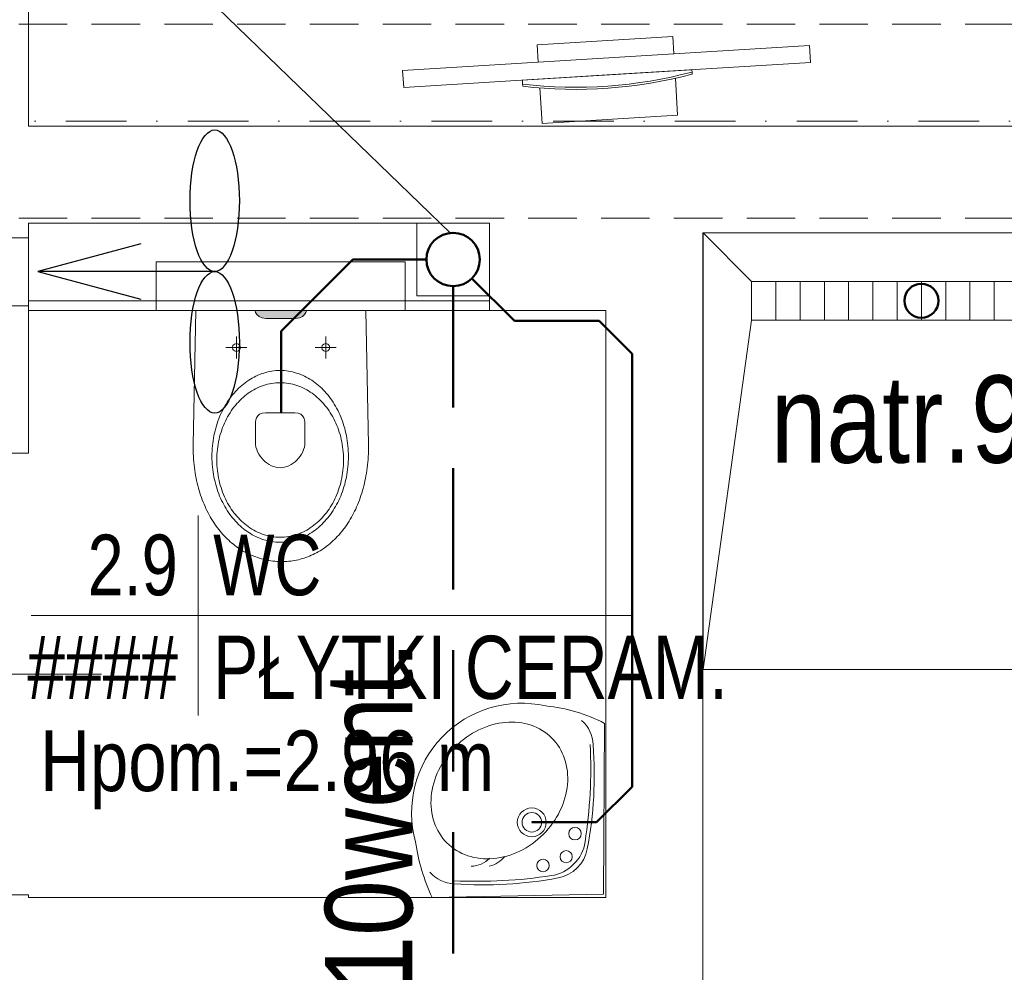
# Model space of a CAD drawing. Header units: millimetres. Extents: x -96593 to 66336, y -23969 to 7139.
# Tile 197 of 256: x -75103 to -74900, y -10412 to -10215. Entities that reach past the tile are written whole.
import ezdxf
from ezdxf.enums import TextEntityAlignment as Align

# ---------------------------------------------------------------- set-up
doc = ezdxf.new("R2010")
doc.units = ezdxf.units.MM
for name, pattern in [('DASHDOT', [1, 0.5, -0.25, 0, -0.25]), ('DASHED', [0.75, 0.5, -0.25]), ('DASHEDX2', [1.5, 1, -0.5])]:
    doc.linetypes.add(name, pattern=pattern)
for name, color, linetype, lineweight in [('BA_drz', 7, 'Continuous', 18), ('BA_KS_ist.', 34, 'Continuous', 50), ('BA_met', 7, 'Continuous', 18), ('BA_txs', 2, 'Continuous', 18), ('MM_KS_OPISY', 7, 'Continuous', 9), ('mm_went_opis', 7, 'Continuous', 15), ('PG_OSIE', 1, 'DASHDOT', 18), ('PG_PODCIĄGI', 1, 'DASHED', 18), ('PG_PRZERYWANE_ŚREDNIE', 1, 'DASHEDX2', 18), ('PG_WIDOKOWE_CIENKIE', 1, 'Continuous', 18), ('PG_WYPOSAŻENIE', 1, 'Continuous', 18), ('PG_ŚCIANY_DZIAŁOWE', 3, 'Continuous', 18)]:
    doc.layers.add(name, color=color, linetype=linetype, lineweight=lineweight)
doc.styles.add('BIKTS', font='bikromsw.shx', dxfattribs={"width": 0.85})
doc.styles.add('ROMANS', font='bikromsw.shx', dxfattribs={"width": 0.8})
doc.styles.get("Standard").update_dxf_attribs({"font": 'arial.ttf'})

# ---------------------------------------------------------------- blocks, each defined once
blk = doc.blocks.new('dr1h901')
at = {"color": 0}
blk.add_line((-0.5, 0), (-0.5, 1), dxfattribs=at)
blk.add_line((0, 0.3622), (0, -0.2655))
blk.add_arc((-0.5, 0), 1, 0, 90, dxfattribs=at)
blk = doc.blocks.new('bikmet')
blk.add_line((0, 1.65), (0, -1.65))
at = {"style": 'ROMANS', "width": 0.8}
blk.add_attdef('NRPOM', text='', height=1, dxfattribs=at).set_placement((-0.333, 0.333), align=Align.RIGHT)
blk.add_attdef('NWAPOM', (0.25, 0.333), '', height=1, dxfattribs=at)
blk.add_attdef('PODLOGA', text='', height=1.042, dxfattribs=at).set_placement((0.25, -0.333), align=Align.TOP_LEFT)
blk = doc.blocks.new('Brodzik')
at = {"layer": 'PG_WYPOSAŻENIE'}
for p, q in [((333.92, -1785.25), (343.92, -1857.25)), ((413.92, -1857.25), (423.92, -1785.25)), ((413.92, -1857.25), (343.92, -1857.25)), ((343.92, -1857.25), (343.92, -1865.25)), ((348.92, -1857.25), (348.92, -1865.25)), ((353.92, -1857.25), (353.92, -1865.25)), ((358.92, -1857.25), (358.92, -1865.25)), ((363.92, -1857.25), (363.92, -1865.25)), ((368.92, -1857.25), (368.92, -1865.25)), ((373.92, -1857.25), (373.92, -1865.25)), ((378.92, -1857.25), (378.92, -1865.25)), ((383.92, -1857.25), (383.92, -1865.25)), ((388.92, -1857.25), (388.92, -1865.25)), ((393.92, -1857.25), (393.92, -1865.25)), ((398.92, -1857.25), (398.92, -1865.25)), ((403.92, -1857.25), (403.92, -1865.25)), ((408.92, -1857.25), (408.92, -1865.25)), ((413.92, -1865.25), (413.92, -1857.25)), ((343.92, -1865.25), (333.92, -1875.25)), ((343.92, -1865.25), (413.92, -1865.25)), ((413.92, -1865.25), (423.92, -1875.25))]:
    blk.add_line(p, q, dxfattribs=at)
blk.add_lwpolyline([(333.92, -1785.25), (423.92, -1785.25), (423.92, -1875.25), (333.92, -1875.25)], close=True, dxfattribs=at)
blk = doc.blocks.new('A$Cd28b784c')
at = {"lineweight": 18, "transparency": 33554559}
h = blk.add_hatch(color=256, dxfattribs=at)
h.dxf.hatch_style = 1
h.paths.add_polyline_path([(18.54, 22.22), (18.43, 23), (18.14, 23.62), (17.75, 24.08), (17.31, 24.36), (16.9, 24.47), (16.9, 13.87), (17.31, 13.97), (17.75, 14.26), (18.14, 14.72), (18.43, 15.34), (18.54, 16.11)])
at = {"lineweight": 18}
for p, q in [((16.9, 44.83), (6.9, 44.83)), ((6.9, -6.49), (6.9, 44.83)), ((16.9, -6.49), (16.9, 44.83)), ((16.9, -6.49), (6.9, -6.49))]:
    blk.add_line(p, q, dxfattribs=at)
at = {"lineweight": 13}
for p, q in [((44.61, 37.25), (16.9, 36.7)), ((45.21, 37.25), (44.61, 37.25)), ((45.82, 37.23), (45.21, 37.25)), ((46.41, 37.21), (45.82, 37.23)), ((47, 37.18), (46.41, 37.21)), ((47.58, 37.15), (47, 37.18)), ((48.16, 37.1), (47.58, 37.15)), ((48.73, 37.04), (48.16, 37.1)), ((49.3, 36.97), (48.73, 37.04)), ((49.85, 36.9), (49.3, 36.97)), ((50.4, 36.82), (49.85, 36.9)), ((50.95, 36.72), (50.4, 36.82)), ((51.49, 36.62), (50.95, 36.72)), ((52.02, 36.51), (51.49, 36.62)), ((52.54, 36.4), (52.02, 36.51)), ((53.06, 36.27), (52.54, 36.4)), ((53.57, 36.14), (53.06, 36.27)), ((54.07, 36), (53.57, 36.14)), ((54.57, 35.85), (54.07, 36)), ((55.05, 35.69), (54.57, 35.85)), ((55.53, 35.53), (55.05, 35.69)), ((56.01, 35.36), (55.53, 35.53)), ((56.47, 35.18), (56.01, 35.36)), ((56.93, 34.99), (56.47, 35.18)), ((57.38, 34.8), (56.93, 34.99)), ((57.83, 34.6), (57.38, 34.8)), ((58.26, 34.39), (57.83, 34.6)), ((41.68, 32.46), (42.18, 32.58)), ((42.18, 32.58), (42.69, 32.69)), ((42.69, 32.69), (43.21, 32.78)), ((43.21, 32.78), (43.73, 32.87)), ((43.73, 32.87), (44.26, 32.94)), ((44.26, 32.94), (44.79, 33)), ((44.79, 33), (45.32, 33.04)), ((45.32, 33.04), (45.87, 33.08)), ((45.87, 33.08), (46.41, 33.1)), ((46.41, 33.1), (46.96, 33.1)), ((46.96, 33.1), (47.51, 33.1)), ((47.51, 33.1), (48.06, 33.08)), ((48.06, 33.08), (48.6, 33.04)), ((48.6, 33.04), (49.13, 33)), ((49.13, 33), (49.67, 32.94)), ((49.67, 32.94), (50.19, 32.87)), ((50.19, 32.87), (50.71, 32.78)), ((50.71, 32.78), (51.23, 32.69)), ((51.23, 32.69), (51.74, 32.58)), ((51.74, 32.58), (52.24, 32.46)), ((58.69, 34.17), (58.26, 34.39)), ((59.11, 33.95), (58.69, 34.17)), ((59.52, 33.72), (59.11, 33.95)), ((59.92, 33.49), (59.52, 33.72)), ((60.32, 33.25), (59.92, 33.49)), ((60.71, 33), (60.32, 33.25)), ((61.09, 32.75), (60.71, 33)), ((61.46, 32.49), (61.09, 32.75)), ((61.82, 32.22), (61.46, 32.49)), ((24.51, 30.6), (24.51, 26.24)), ((36.6, 30.43), (37.03, 30.67)), ((37.03, 30.67), (37.46, 30.89)), ((37.46, 30.89), (37.89, 31.11)), ((37.89, 31.11), (38.34, 31.31)), ((38.34, 31.31), (38.79, 31.51)), ((38.79, 31.51), (39.26, 31.7)), ((39.26, 31.7), (39.73, 31.87)), ((39.68, 30.31), (40.12, 30.52)), ((39.73, 31.87), (40.2, 32.03)), ((40.12, 30.52), (40.58, 30.71)), ((40.2, 32.03), (40.69, 32.19)), ((40.58, 30.71), (41.04, 30.9)), ((40.69, 32.19), (41.18, 32.33)), ((41.04, 30.9), (41.51, 31.07)), ((41.18, 32.33), (41.68, 32.46)), ((41.51, 31.07), (41.99, 31.23)), ((41.99, 31.23), (42.48, 31.37)), ((42.48, 31.37), (42.97, 31.51)), ((42.97, 31.51), (43.48, 31.63)), ((43.48, 31.63), (43.98, 31.74)), ((43.98, 31.74), (44.5, 31.83)), ((44.5, 31.83), (45.02, 31.91)), ((45.02, 31.91), (45.54, 31.98)), ((45.54, 31.98), (46.07, 32.03)), ((46.07, 32.03), (46.61, 32.07)), ((46.61, 32.07), (47.15, 32.09)), ((47.15, 32.09), (47.7, 32.1)), ((47.7, 32.1), (47.7, 32.09)), ((47.7, 32.1), (48.24, 32.09)), ((48.24, 32.09), (48.79, 32.07)), ((48.79, 32.07), (49.32, 32.03)), ((49.32, 32.03), (49.85, 31.98)), ((49.85, 31.98), (50.38, 31.91)), ((50.38, 31.91), (50.9, 31.83)), ((50.9, 31.83), (51.41, 31.74)), ((51.41, 31.74), (51.92, 31.63)), ((51.92, 31.63), (52.42, 31.51)), ((52.24, 32.46), (52.74, 32.33)), ((52.42, 31.51), (52.92, 31.37)), ((52.74, 32.33), (53.23, 32.19)), ((52.92, 31.37), (53.4, 31.23)), ((53.23, 32.19), (53.72, 32.03)), ((53.4, 31.23), (53.88, 31.07)), ((53.72, 32.03), (54.19, 31.87)), ((53.88, 31.07), (54.36, 30.9)), ((54.19, 31.87), (54.66, 31.7)), ((54.36, 30.9), (54.82, 30.71)), ((54.66, 31.7), (55.13, 31.51)), ((54.82, 30.71), (55.27, 30.52)), ((55.13, 31.51), (55.58, 31.31)), ((55.27, 30.52), (55.72, 30.31)), ((55.58, 31.31), (56.03, 31.11)), ((56.03, 31.11), (56.47, 30.89)), ((56.47, 30.89), (56.9, 30.67)), ((56.9, 30.67), (57.32, 30.43)), ((62.17, 31.95), (61.82, 32.22)), ((62.52, 31.68), (62.17, 31.95)), ((62.85, 31.39), (62.52, 31.68)), ((63.18, 31.11), (62.85, 31.39)), ((63.5, 30.81), (63.18, 31.11)), ((63.81, 30.51), (63.5, 30.81)), ((64.11, 30.21), (63.81, 30.51)), ((26.77, 28.42), (22.26, 28.42)), ((23.81, 28.83), (23.69, 28.42)), ((23.69, 28.42), (23.81, 28.01)), ((24.1, 29.13), (23.81, 28.83)), ((24.51, 29.24), (24.1, 29.13)), ((24.93, 29.13), (24.51, 29.24)), ((25.22, 28.83), (24.93, 29.13)), ((25.33, 28.42), (25.22, 28.83)), ((25.22, 28.01), (25.33, 28.42)), ((33.58, 28.23), (33.93, 28.53)), ((33.93, 28.53), (34.28, 28.83)), ((34.28, 28.83), (34.64, 29.12)), ((34.64, 29.12), (35.01, 29.4)), ((35.01, 29.4), (35.4, 29.67)), ((35.4, 29.67), (35.79, 29.93)), ((35.79, 29.93), (36.19, 30.19)), ((36.19, 30.19), (36.6, 30.43)), ((36.45, 28.27), (36.82, 28.56)), ((36.82, 28.56), (37.2, 28.84)), ((37.2, 28.84), (37.58, 29.11)), ((37.58, 29.11), (37.98, 29.37)), ((37.98, 29.37), (38.39, 29.62)), ((38.39, 29.62), (38.81, 29.86)), ((38.81, 29.86), (39.24, 30.09)), ((39.24, 30.09), (39.68, 30.31)), ((55.72, 30.31), (56.16, 30.09)), ((56.16, 30.09), (56.59, 29.86)), ((56.59, 29.86), (57, 29.62)), ((57, 29.62), (57.41, 29.37)), ((57.32, 30.43), (57.73, 30.19)), ((57.41, 29.37), (57.81, 29.11)), ((57.73, 30.19), (58.13, 29.93)), ((57.81, 29.11), (58.2, 28.84)), ((58.13, 29.93), (58.52, 29.67)), ((58.2, 28.84), (58.58, 28.56)), ((58.52, 29.67), (58.91, 29.4)), ((58.58, 28.56), (58.94, 28.27)), ((58.91, 29.4), (59.28, 29.12)), ((59.28, 29.12), (59.64, 28.83)), ((59.64, 28.83), (59.99, 28.53)), ((59.99, 28.53), (60.34, 28.23)), ((64.4, 29.9), (64.11, 30.21)), ((64.69, 29.58), (64.4, 29.9)), ((64.96, 29.26), (64.69, 29.58)), ((65.23, 28.94), (64.96, 29.26)), ((65.48, 28.61), (65.23, 28.94)), ((65.73, 28.28), (65.48, 28.61)), ((23.81, 28.01), (24.1, 27.71)), ((24.1, 27.71), (24.51, 27.6)), ((24.51, 27.6), (24.93, 27.71)), ((24.93, 27.71), (25.22, 28.01)), ((31.78, 26.25), (32.05, 26.59)), ((32.05, 26.59), (32.33, 26.93)), ((32.33, 26.93), (32.63, 27.27)), ((32.63, 27.27), (32.93, 27.6)), ((32.93, 27.6), (33.25, 27.92)), ((33.25, 27.92), (33.58, 28.23)), ((34.51, 26.33), (34.8, 26.67)), ((34.8, 26.67), (35.11, 27.01)), ((35.11, 27.01), (35.42, 27.34)), ((35.42, 27.34), (35.76, 27.66)), ((35.76, 27.66), (36.1, 27.96)), ((36.1, 27.96), (36.45, 28.27)), ((58.94, 28.27), (59.3, 27.96)), ((59.3, 27.96), (59.64, 27.66)), ((59.64, 27.66), (59.97, 27.34)), ((59.97, 27.34), (60.29, 27.01)), ((60.29, 27.01), (60.6, 26.67)), ((60.34, 28.23), (60.67, 27.92)), ((60.6, 26.67), (60.89, 26.33)), ((60.67, 27.92), (60.99, 27.6)), ((60.99, 27.6), (61.29, 27.27)), ((61.29, 27.27), (61.59, 26.93)), ((61.59, 26.93), (61.87, 26.59)), ((61.87, 26.59), (62.15, 26.25)), ((65.96, 27.94), (65.73, 28.28)), ((66.19, 27.6), (65.96, 27.94)), ((66.41, 27.25), (66.19, 27.6)), ((66.62, 26.9), (66.41, 27.25)), ((66.82, 26.54), (66.62, 26.9)), ((67, 26.19), (66.82, 26.54)), ((17.31, 24.36), (16.9, 24.47)), ((17.75, 24.08), (17.31, 24.36)), ((30.42, 24.02), (30.61, 24.41)), ((30.61, 24.41), (30.82, 24.79)), ((30.82, 24.79), (31.04, 25.16)), ((31.04, 25.16), (31.27, 25.53)), ((31.27, 25.53), (31.52, 25.89)), ((31.52, 25.89), (31.78, 26.25)), ((33.04, 24.11), (33.25, 24.5)), ((33.25, 24.5), (33.47, 24.88)), ((33.47, 24.88), (33.71, 25.25)), ((33.71, 25.25), (33.96, 25.62)), ((33.96, 25.62), (34.23, 25.98)), ((34.23, 25.98), (34.51, 26.33)), ((60.89, 26.33), (61.17, 25.98)), ((61.17, 25.98), (61.44, 25.62)), ((61.44, 25.62), (61.69, 25.25)), ((61.69, 25.25), (61.93, 24.88)), ((61.93, 24.88), (62.15, 24.5)), ((62.15, 26.25), (62.4, 25.89)), ((62.15, 24.5), (62.36, 24.11)), ((62.4, 25.89), (62.65, 25.53)), ((62.65, 25.53), (62.88, 25.16)), ((62.88, 25.16), (63.1, 24.79)), ((63.1, 24.79), (63.31, 24.41)), ((63.31, 24.41), (63.5, 24.02)), ((67.18, 25.82), (67, 26.19)), ((67.35, 25.46), (67.18, 25.82)), ((67.51, 25.09), (67.35, 25.46)), ((67.66, 24.71), (67.51, 25.09)), ((67.8, 24.34), (67.66, 24.71)), ((18.14, 23.62), (17.75, 24.08)), ((18.43, 23), (18.14, 23.62)), ((18.54, 22.22), (18.43, 23)), ((29.67, 22.02), (29.79, 22.43)), ((29.79, 22.43), (29.92, 22.84)), ((29.92, 22.84), (30.07, 23.24)), ((30.07, 23.24), (30.24, 23.63)), ((30.24, 23.63), (30.42, 24.02)), ((32.22, 22.09), (32.35, 22.5)), ((32.35, 22.5), (32.5, 22.91)), ((32.5, 22.91), (32.66, 23.32)), ((32.66, 23.32), (32.84, 23.72)), ((32.84, 23.72), (33.04, 24.11)), ((37.97, 22.03), (38.05, 22.73)), ((38.05, 22.73), (38.28, 23.27)), ((38.28, 23.27), (38.61, 23.65)), ((38.61, 23.65), (39, 23.9)), ((39, 23.9), (39.42, 24.05)), ((39.42, 24.05), (39.83, 24.12)), ((39.83, 24.12), (40.19, 24.14)), ((40.19, 24.14), (44.04, 24.15)), ((44.04, 24.15), (44.56, 24.12)), ((44.56, 24.12), (45.07, 24.03)), ((45.07, 24.03), (45.57, 23.88)), ((45.57, 23.88), (46.05, 23.68)), ((46.05, 23.68), (46.51, 23.44)), ((46.51, 23.44), (46.94, 23.16)), ((46.94, 23.16), (47.35, 22.84)), ((47.35, 22.84), (47.73, 22.48)), ((47.73, 22.48), (48.08, 22.1)), ((62.36, 24.11), (62.55, 23.72)), ((62.55, 23.72), (62.73, 23.32)), ((62.73, 23.32), (62.9, 22.91)), ((62.9, 22.91), (63.04, 22.5)), ((63.04, 22.5), (63.18, 22.09)), ((63.5, 24.02), (63.68, 23.63)), ((63.68, 23.63), (63.85, 23.24)), ((63.85, 23.24), (64, 22.84)), ((64, 22.84), (64.13, 22.43)), ((64.13, 22.43), (64.25, 22.02)), ((67.93, 23.96), (67.8, 24.34)), ((68.04, 23.57), (67.93, 23.96)), ((68.15, 23.19), (68.04, 23.57)), ((68.25, 22.8), (68.15, 23.19)), ((68.33, 22.4), (68.25, 22.8)), ((68.41, 22.01), (68.33, 22.4)), ((18.54, 16.11), (18.54, 22.22)), ((29.3, 19.91), (29.34, 20.34)), ((29.34, 20.34), (29.4, 20.77)), ((29.4, 20.77), (29.47, 21.19)), ((29.47, 21.19), (29.56, 21.61)), ((29.56, 21.61), (29.67, 22.02)), ((31.82, 19.93), (31.86, 20.37)), ((31.86, 20.37), (31.93, 20.81)), ((31.93, 20.81), (32.01, 21.24)), ((32.01, 21.24), (32.11, 21.66)), ((32.11, 21.66), (32.22, 22.09)), ((37.97, 19.27), (37.97, 22.03)), ((48.08, 22.1), (48.38, 21.7)), ((48.38, 21.7), (48.65, 21.28)), ((48.65, 21.28), (48.88, 20.84)), ((48.88, 20.84), (49.06, 20.4)), ((49.06, 20.4), (49.2, 19.94)), ((63.18, 22.09), (63.29, 21.66)), ((63.29, 21.66), (63.39, 21.24)), ((63.39, 21.24), (63.47, 20.81)), ((63.47, 20.81), (63.53, 20.37)), ((63.53, 20.37), (63.58, 19.93)), ((64.25, 22.02), (64.36, 21.61)), ((64.36, 21.61), (64.45, 21.19)), ((64.45, 21.19), (64.52, 20.77)), ((64.52, 20.77), (64.58, 20.34)), ((64.58, 20.34), (64.62, 19.91)), ((68.48, 21.61), (68.41, 22.01)), ((68.53, 21.21), (68.48, 21.61)), ((68.57, 20.81), (68.53, 21.21)), ((68.61, 20.4), (68.57, 20.81)), ((68.63, 19.99), (68.61, 20.4)), ((29.27, 19.48), (29.3, 19.91)), ((29.27, 19.04), (29.27, 19.48)), ((29.27, 18.6), (29.27, 19.04)), ((29.3, 18.17), (29.27, 18.6)), ((31.78, 19.04), (31.79, 19.49)), ((31.79, 18.59), (31.78, 19.04)), ((31.78, 19.04), (31.78, 19.03)), ((31.79, 19.49), (31.82, 19.93)), ((31.82, 18.15), (31.79, 18.59)), ((37.97, 16.04), (37.97, 19.27)), ((49.2, 19.94), (49.28, 19.49)), ((49.28, 18.59), (49.2, 18.14)), ((49.28, 19.49), (49.31, 19.04)), ((49.31, 19.04), (49.28, 18.59)), ((63.58, 19.93), (63.6, 19.49)), ((63.6, 18.59), (63.58, 18.15)), ((63.6, 19.49), (63.61, 19.04)), ((63.61, 19.04), (63.6, 18.59)), ((63.61, 19.04), (63.61, 19.03)), ((64.62, 19.91), (64.65, 19.48)), ((64.65, 18.6), (64.62, 18.17)), ((64.65, 19.48), (64.66, 19.04)), ((64.66, 19.04), (64.65, 18.6)), ((64.66, 19.04), (64.66, 19.03)), ((68.58, 17.94), (68.61, 18.35)), ((68.61, 18.35), (68.63, 18.76)), ((68.64, 19.58), (68.63, 19.99)), ((68.63, 18.76), (68.64, 19.17)), ((68.64, 19.17), (68.64, 19.58)), ((29.34, 17.74), (29.3, 18.17)), ((29.4, 17.31), (29.34, 17.74)), ((29.47, 16.89), (29.4, 17.31)), ((29.56, 16.47), (29.47, 16.89)), ((29.67, 16.06), (29.56, 16.47)), ((31.86, 17.71), (31.82, 18.15)), ((31.93, 17.27), (31.86, 17.71)), ((32.01, 16.84), (31.93, 17.27)), ((32.11, 16.41), (32.01, 16.84)), ((32.22, 15.99), (32.11, 16.41)), ((48.38, 16.38), (48.07, 15.97)), ((48.65, 16.8), (48.38, 16.38)), ((48.88, 17.24), (48.65, 16.8)), ((49.06, 17.69), (48.88, 17.24)), ((49.2, 18.14), (49.06, 17.69)), ((63.29, 16.41), (63.18, 15.99)), ((63.39, 16.84), (63.29, 16.41)), ((63.47, 17.27), (63.39, 16.84)), ((63.53, 17.71), (63.47, 17.27)), ((63.58, 18.15), (63.53, 17.71)), ((64.36, 16.47), (64.25, 16.06)), ((64.45, 16.89), (64.36, 16.47)), ((64.52, 17.31), (64.45, 16.89)), ((64.58, 17.74), (64.52, 17.31)), ((64.62, 18.17), (64.58, 17.74)), ((68.26, 15.94), (68.34, 16.34)), ((68.34, 16.34), (68.42, 16.73)), ((68.42, 16.73), (68.48, 17.14)), ((68.48, 17.14), (68.53, 17.54)), ((68.53, 17.54), (68.58, 17.94)), ((17.75, 14.26), (17.31, 13.97)), ((18.14, 14.72), (17.75, 14.26)), ((18.43, 15.34), (18.14, 14.72)), ((18.54, 16.11), (18.43, 15.34)), ((29.79, 15.65), (29.67, 16.06)), ((29.92, 15.24), (29.79, 15.65)), ((30.07, 14.84), (29.92, 15.24)), ((30.24, 14.44), (30.07, 14.84)), ((30.42, 14.05), (30.24, 14.44)), ((32.35, 15.57), (32.22, 15.99)), ((32.5, 15.16), (32.35, 15.57)), ((32.66, 14.76), (32.5, 15.16)), ((32.84, 14.36), (32.66, 14.76)), ((33.04, 13.96), (32.84, 14.36)), ((38.05, 15.34), (37.97, 16.04)), ((37.97, 16.04), (37.97, 16.04)), ((38.28, 14.8), (38.05, 15.34)), ((38.61, 14.42), (38.28, 14.8)), ((39, 14.17), (38.61, 14.42)), ((46.04, 14.39), (45.55, 14.2)), ((46.5, 14.64), (46.04, 14.39)), ((46.93, 14.92), (46.5, 14.64)), ((47.34, 15.24), (46.93, 14.92)), ((47.72, 15.59), (47.34, 15.24)), ((48.07, 15.97), (47.72, 15.59)), ((62.55, 14.36), (62.36, 13.96)), ((62.73, 14.76), (62.55, 14.36)), ((62.9, 15.16), (62.73, 14.76)), ((63.04, 15.57), (62.9, 15.16)), ((63.18, 15.99), (63.04, 15.57)), ((63.68, 14.44), (63.5, 14.05)), ((63.85, 14.84), (63.68, 14.44)), ((64, 15.24), (63.85, 14.84)), ((64.13, 15.65), (64, 15.24)), ((64.25, 16.06), (64.13, 15.65)), ((67.69, 14.01), (67.82, 14.39)), ((67.82, 14.39), (67.95, 14.77)), ((67.95, 14.77), (68.06, 15.16)), ((68.06, 15.16), (68.17, 15.55)), ((68.17, 15.55), (68.26, 15.94)), ((17.31, 13.97), (16.9, 13.87)), ((24.51, 12.19), (24.51, 7.83)), ((30.61, 13.67), (30.42, 14.05)), ((30.82, 13.29), (30.61, 13.67)), ((31.04, 12.92), (30.82, 13.29)), ((31.27, 12.55), (31.04, 12.92)), ((31.52, 12.19), (31.27, 12.55)), ((31.78, 11.83), (31.52, 12.19)), ((33.25, 13.58), (33.04, 13.96)), ((33.47, 13.2), (33.25, 13.58)), ((33.71, 12.82), (33.47, 13.2)), ((33.96, 12.46), (33.71, 12.82)), ((34.23, 12.1), (33.96, 12.46)), ((39.41, 14.02), (39, 14.17)), ((39.82, 13.95), (39.41, 14.02)), ((40.17, 13.93), (39.82, 13.95)), ((44.01, 13.93), (40.17, 13.93)), ((44.54, 13.96), (44.01, 13.93)), ((45.05, 14.05), (44.54, 13.96)), ((45.55, 14.2), (45.05, 14.05)), ((61.44, 12.46), (61.17, 12.1)), ((61.69, 12.82), (61.44, 12.46)), ((61.93, 13.2), (61.69, 12.82)), ((62.15, 13.58), (61.93, 13.2)), ((62.36, 13.96), (62.15, 13.58)), ((62.4, 12.19), (62.15, 11.83)), ((62.65, 12.55), (62.4, 12.19)), ((62.88, 12.92), (62.65, 12.55)), ((63.1, 13.29), (62.88, 12.92)), ((63.31, 13.67), (63.1, 13.29)), ((63.5, 14.05), (63.31, 13.67)), ((66.88, 12.16), (67.06, 12.52)), ((67.06, 12.52), (67.23, 12.89)), ((67.23, 12.89), (67.39, 13.26)), ((67.39, 13.26), (67.55, 13.63)), ((67.55, 13.63), (67.69, 14.01)), ((23.81, 10.42), (23.69, 10.01)), ((24.1, 10.72), (23.81, 10.42)), ((24.51, 10.83), (24.1, 10.72)), ((24.93, 10.72), (24.51, 10.83)), ((25.22, 10.42), (24.93, 10.72)), ((25.33, 10.01), (25.22, 10.42)), ((32.05, 11.48), (31.78, 11.83)), ((32.33, 11.14), (32.05, 11.48)), ((32.63, 10.81), (32.33, 11.14)), ((32.93, 10.48), (32.63, 10.81)), ((33.25, 10.16), (32.93, 10.48)), ((33.58, 9.85), (33.25, 10.16)), ((34.51, 11.75), (34.23, 12.1)), ((34.8, 11.4), (34.51, 11.75)), ((35.11, 11.07), (34.8, 11.4)), ((35.42, 10.74), (35.11, 11.07)), ((35.76, 10.42), (35.42, 10.74)), ((36.1, 10.11), (35.76, 10.42)), ((59.64, 10.42), (59.3, 10.11)), ((59.97, 10.74), (59.64, 10.42)), ((60.29, 11.07), (59.97, 10.74)), ((60.6, 11.4), (60.29, 11.07)), ((60.67, 10.16), (60.34, 9.85)), ((60.89, 11.75), (60.6, 11.4)), ((60.99, 10.48), (60.67, 10.16)), ((61.17, 12.1), (60.89, 11.75)), ((61.29, 10.81), (60.99, 10.48)), ((61.59, 11.14), (61.29, 10.81)), ((61.87, 11.48), (61.59, 11.14)), ((62.15, 11.83), (61.87, 11.48)), ((65.59, 10.07), (65.82, 10.4)), ((65.82, 10.4), (66.05, 10.75)), ((66.05, 10.75), (66.27, 11.09)), ((66.27, 11.09), (66.48, 11.44)), ((66.48, 11.44), (66.68, 11.8)), ((66.68, 11.8), (66.88, 12.16)), ((26.77, 10.01), (22.26, 10.01)), ((23.69, 10.01), (23.81, 9.6)), ((23.81, 9.6), (24.1, 9.3)), ((24.1, 9.3), (24.51, 9.19)), ((24.51, 9.19), (24.93, 9.3)), ((24.93, 9.3), (25.22, 9.6)), ((25.22, 9.6), (25.33, 10.01)), ((33.93, 9.54), (33.58, 9.85)), ((34.28, 9.25), (33.93, 9.54)), ((34.64, 8.96), (34.28, 9.25)), ((35.01, 8.68), (34.64, 8.96)), ((35.4, 8.41), (35.01, 8.68)), ((35.79, 8.14), (35.4, 8.41)), ((36.19, 7.89), (35.79, 8.14)), ((36.45, 9.81), (36.1, 10.11)), ((36.82, 9.52), (36.45, 9.81)), ((37.2, 9.24), (36.82, 9.52)), ((37.58, 8.97), (37.2, 9.24)), ((37.98, 8.71), (37.58, 8.97)), ((38.39, 8.46), (37.98, 8.71)), ((38.81, 8.21), (38.39, 8.46)), ((39.24, 7.99), (38.81, 8.21)), ((56.59, 8.21), (56.16, 7.99)), ((57, 8.46), (56.59, 8.21)), ((57.41, 8.71), (57, 8.46)), ((57.81, 8.97), (57.41, 8.71)), ((58.13, 8.14), (57.73, 7.89)), ((58.2, 9.24), (57.81, 8.97)), ((58.52, 8.41), (58.13, 8.14)), ((58.58, 9.52), (58.2, 9.24)), ((58.91, 8.68), (58.52, 8.41)), ((58.94, 9.81), (58.58, 9.52)), ((59.28, 8.96), (58.91, 8.68)), ((59.3, 10.11), (58.94, 9.81)), ((59.64, 9.25), (59.28, 8.96)), ((59.99, 9.54), (59.64, 9.25)), ((60.34, 9.85), (59.99, 9.54)), ((63.67, 7.83), (63.97, 8.14)), ((63.97, 8.14), (64.26, 8.45)), ((64.26, 8.45), (64.54, 8.76)), ((64.54, 8.76), (64.82, 9.08)), ((64.82, 9.08), (65.08, 9.4)), ((65.08, 9.4), (65.34, 9.73)), ((65.34, 9.73), (65.59, 10.07)), ((36.6, 7.65), (36.19, 7.89)), ((37.03, 7.41), (36.6, 7.65)), ((37.46, 7.19), (37.03, 7.41)), ((37.89, 6.97), (37.46, 7.19)), ((38.34, 6.76), (37.89, 6.97)), ((38.79, 6.57), (38.34, 6.76)), ((39.26, 6.38), (38.79, 6.57)), ((39.68, 7.77), (39.24, 7.99)), ((39.73, 6.21), (39.26, 6.38)), ((40.12, 7.56), (39.68, 7.77)), ((40.2, 6.04), (39.73, 6.21)), ((40.58, 7.36), (40.12, 7.56)), ((41.04, 7.18), (40.58, 7.36)), ((41.51, 7.01), (41.04, 7.18)), ((41.99, 6.85), (41.51, 7.01)), ((42.48, 6.7), (41.99, 6.85)), ((42.97, 6.57), (42.48, 6.7)), ((43.48, 6.45), (42.97, 6.57)), ((43.98, 6.34), (43.48, 6.45)), ((44.5, 6.25), (43.98, 6.34)), ((45.02, 6.17), (44.5, 6.25)), ((45.54, 6.1), (45.02, 6.17)), ((46.07, 6.05), (45.54, 6.1)), ((49.85, 6.1), (49.32, 6.05)), ((50.38, 6.17), (49.85, 6.1)), ((50.9, 6.25), (50.38, 6.17)), ((51.41, 6.34), (50.9, 6.25)), ((51.92, 6.45), (51.41, 6.34)), ((52.42, 6.57), (51.92, 6.45)), ((52.92, 6.7), (52.42, 6.57)), ((53.4, 6.85), (52.92, 6.7)), ((53.88, 7.01), (53.4, 6.85)), ((54.19, 6.21), (53.72, 6.04)), ((54.36, 7.18), (53.88, 7.01)), ((54.66, 6.38), (54.19, 6.21)), ((54.82, 7.36), (54.36, 7.18)), ((55.13, 6.57), (54.66, 6.38)), ((55.27, 7.56), (54.82, 7.36)), ((55.58, 6.76), (55.13, 6.57)), ((55.72, 7.77), (55.27, 7.56)), ((56.03, 6.97), (55.58, 6.76)), ((56.16, 7.99), (55.72, 7.77)), ((56.47, 7.19), (56.03, 6.97)), ((56.9, 7.41), (56.47, 7.19)), ((57.32, 7.65), (56.9, 7.41)), ((57.73, 7.89), (57.32, 7.65)), ((61.32, 5.85), (61.68, 6.12)), ((61.68, 6.12), (62.04, 6.39)), ((62.04, 6.39), (62.38, 6.67)), ((62.38, 6.67), (62.71, 6.95)), ((62.71, 6.95), (63.04, 7.24)), ((63.04, 7.24), (63.36, 7.53)), ((63.36, 7.53), (63.67, 7.83)), ((40.69, 5.89), (40.2, 6.04)), ((41.18, 5.75), (40.69, 5.89)), ((41.68, 5.62), (41.18, 5.75)), ((42.18, 5.5), (41.68, 5.62)), ((42.69, 5.39), (42.18, 5.5)), ((43.21, 5.29), (42.69, 5.39)), ((43.73, 5.21), (43.21, 5.29)), ((44.26, 5.14), (43.73, 5.21)), ((44.79, 5.08), (44.26, 5.14)), ((45.32, 5.03), (44.79, 5.08)), ((45.87, 5), (45.32, 5.03)), ((46.41, 4.98), (45.87, 5)), ((46.61, 6.01), (46.07, 6.05)), ((46.96, 4.98), (46.41, 4.98)), ((47.15, 5.99), (46.61, 6.01)), ((47.51, 4.98), (46.96, 4.98)), ((46.96, 4.98), (46.96, 4.97)), ((47.7, 5.98), (47.15, 5.99)), ((48.06, 5), (47.51, 4.98)), ((48.24, 5.99), (47.7, 5.98)), ((47.7, 5.98), (47.7, 5.97)), ((48.6, 5.03), (48.06, 5)), ((48.79, 6.01), (48.24, 5.99)), ((49.13, 5.08), (48.6, 5.03)), ((49.32, 6.05), (48.79, 6.01)), ((49.67, 5.14), (49.13, 5.08)), ((50.19, 5.21), (49.67, 5.14)), ((50.71, 5.29), (50.19, 5.21)), ((51.23, 5.39), (50.71, 5.29)), ((51.74, 5.5), (51.23, 5.39)), ((52.24, 5.62), (51.74, 5.5)), ((52.74, 5.75), (52.24, 5.62)), ((53.23, 5.89), (52.74, 5.75)), ((53.72, 6.04), (53.23, 5.89)), ((58.15, 3.95), (58.58, 4.17)), ((58.58, 4.17), (58.99, 4.39)), ((58.99, 4.39), (59.4, 4.62)), ((59.4, 4.62), (59.8, 4.85)), ((59.8, 4.85), (60.2, 5.09)), ((60.2, 5.09), (60.58, 5.34)), ((60.58, 5.34), (60.96, 5.59)), ((60.96, 5.59), (61.32, 5.85)), ((52.48, 1.95), (52.99, 2.07)), ((52.99, 2.07), (53.5, 2.2)), ((53.5, 2.2), (54, 2.35)), ((54, 2.35), (54.49, 2.49)), ((54.49, 2.49), (54.97, 2.65)), ((54.97, 2.65), (55.45, 2.81)), ((55.45, 2.81), (55.92, 2.99)), ((55.92, 2.99), (56.38, 3.17)), ((56.38, 3.17), (56.84, 3.35)), ((56.84, 3.35), (57.28, 3.55)), ((57.28, 3.55), (57.72, 3.75)), ((57.72, 3.75), (58.15, 3.95)), ((16.89, 1.65), (44.61, 1.1)), ((44.61, 1.1), (45.21, 1.1)), ((45.21, 1.1), (45.81, 1.11)), ((45.81, 1.11), (46.4, 1.13)), ((46.4, 1.13), (46.99, 1.16)), ((46.99, 1.16), (47.56, 1.2)), ((47.56, 1.2), (48.14, 1.25)), ((48.14, 1.25), (48.7, 1.3)), ((48.7, 1.3), (49.26, 1.37)), ((49.26, 1.37), (49.82, 1.44)), ((49.82, 1.44), (50.36, 1.53)), ((50.36, 1.53), (50.9, 1.62)), ((50.9, 1.62), (51.44, 1.72)), ((51.44, 1.72), (51.96, 1.83)), ((51.96, 1.83), (52.48, 1.95))]:
    blk.add_line(p, q, dxfattribs=at)
blk = doc.blocks.new('A$C0BF52A99')
for p, q in [((0, 0), (-0.0168, 0.8399)), ((0.3386, 0.8246), (0.3246, 0.8186)), ((0.353, 0.8299), (0.3386, 0.8246)), ((0.3677, 0.8345), (0.353, 0.8299)), ((0.3828, 0.8382), (0.3677, 0.8345)), ((0.3982, 0.8412), (0.3828, 0.8382)), ((0.4138, 0.8433), (0.3982, 0.8412)), ((0.4297, 0.8447), (0.4138, 0.8433)), ((0.4458, 0.8453), (0.4297, 0.8447)), ((0.462, 0.845), (0.4458, 0.8453)), ((0.4783, 0.844), (0.462, 0.845)), ((0.4947, 0.8421), (0.4783, 0.844)), ((0.5112, 0.8395), (0.4947, 0.8421)), ((0.5276, 0.836), (0.5112, 0.8395)), ((0.5439, 0.8318), (0.5276, 0.836)), ((0.5602, 0.8268), (0.5439, 0.8318)), ((0.5764, 0.821), (0.5602, 0.8268)), ((0.5924, 0.8145), (0.5764, 0.821)), ((0.2621, 0.7775), (0.2512, 0.7672)), ((0.2735, 0.7871), (0.2621, 0.7775)), ((0.2855, 0.796), (0.2735, 0.7871)), ((0.2981, 0.8042), (0.2855, 0.796)), ((0.3111, 0.8118), (0.2981, 0.8042)), ((0.3246, 0.8186), (0.3111, 0.8118)), ((0.6082, 0.8073), (0.5924, 0.8145)), ((0.6237, 0.7993), (0.6082, 0.8073)), ((0.639, 0.7907), (0.6237, 0.7993)), ((0.654, 0.7813), (0.639, 0.7907)), ((0.6686, 0.7714), (0.654, 0.7813)), ((0.6828, 0.7607), (0.6686, 0.7714)), ((0.2225, 0.7329), (0.2142, 0.7204)), ((0.2314, 0.7449), (0.2225, 0.7329)), ((0.241, 0.7564), (0.2314, 0.7449)), ((0.2512, 0.7672), (0.241, 0.7564)), ((0.6966, 0.7495), (0.6828, 0.7607)), ((0.7099, 0.7377), (0.6966, 0.7495)), ((0.7228, 0.7254), (0.7099, 0.7377)), ((0.7351, 0.7125), (0.7228, 0.7254)), ((0.1938, 0.6799), (0.1885, 0.6655)), ((0.1999, 0.6938), (0.1938, 0.6799)), ((0.2067, 0.7073), (0.1999, 0.6938)), ((0.2142, 0.7204), (0.2067, 0.7073)), ((0.7469, 0.6992), (0.7351, 0.7125)), ((0.7581, 0.6854), (0.7469, 0.6992)), ((0.7687, 0.6712), (0.7581, 0.6854)), ((0.1803, 0.6357), (0.1773, 0.6203)), ((0.184, 0.6507), (0.1803, 0.6357)), ((0.1885, 0.6655), (0.184, 0.6507)), ((0.7787, 0.6566), (0.7687, 0.6712)), ((0.788, 0.6416), (0.7787, 0.6566)), ((0.7967, 0.6264), (0.788, 0.6416)), ((0.1738, 0.5887), (0.1732, 0.5727)), ((0.1751, 0.6046), (0.1738, 0.5887)), ((0.1773, 0.6203), (0.1751, 0.6046)), ((0.8046, 0.6108), (0.7967, 0.6264)), ((0.8119, 0.595), (0.8046, 0.6108)), ((0.8184, 0.579), (0.8119, 0.595)), ((0.8242, 0.5629), (0.8184, 0.579)), ((0.1732, 0.5727), (0.1734, 0.5565)), ((0.1734, 0.5565), (0.1745, 0.5401)), ((0.1745, 0.5401), (0.1763, 0.5237)), ((0.8292, 0.5466), (0.8242, 0.5629)), ((0.8334, 0.5302), (0.8292, 0.5466)), ((0.8368, 0.5138), (0.8334, 0.5302)), ((0.1763, 0.5237), (0.179, 0.5073)), ((0.179, 0.5073), (0.1824, 0.4909)), ((0.1824, 0.4909), (0.1867, 0.4745)), ((0.8395, 0.4974), (0.8368, 0.5138)), ((0.8413, 0.481), (0.8395, 0.4974)), ((0.1867, 0.4745), (0.1917, 0.4582)), ((0.1917, 0.4582), (0.1974, 0.4421)), ((0.1974, 0.4421), (0.2039, 0.4261)), ((0.8424, 0.4646), (0.8413, 0.481)), ((0.8421, 0.4324), (0.8426, 0.4484)), ((0.8426, 0.4484), (0.8424, 0.4646)), ((0.2039, 0.4261), (0.2112, 0.4103)), ((0.2112, 0.4103), (0.2191, 0.3947)), ((0.2191, 0.3947), (0.2278, 0.3795)), ((0.8356, 0.3855), (0.8385, 0.4008)), ((0.8385, 0.4008), (0.8407, 0.4165)), ((0.8407, 0.4165), (0.8421, 0.4324)), ((0.2278, 0.3795), (0.2371, 0.3645)), ((0.2371, 0.3645), (0.2471, 0.3499)), ((0.2471, 0.3499), (0.2577, 0.3357)), ((0.8159, 0.3273), (0.822, 0.3412)), ((0.822, 0.3412), (0.8273, 0.3556)), ((0.8273, 0.3556), (0.8318, 0.3704)), ((0.8318, 0.3704), (0.8356, 0.3855)), ((0.2577, 0.3357), (0.2689, 0.3219)), ((0.2689, 0.3219), (0.2807, 0.3086)), ((0.2807, 0.3086), (0.2931, 0.2957)), ((0.2931, 0.2957), (0.3059, 0.2834)), ((0.7934, 0.2882), (0.8016, 0.3007)), ((0.8016, 0.3007), (0.8091, 0.3138)), ((0.8091, 0.3138), (0.8159, 0.3273)), ((0.3059, 0.2834), (0.3193, 0.2716)), ((0.3193, 0.2716), (0.3331, 0.2604)), ((0.3331, 0.2604), (0.3473, 0.2498)), ((0.3473, 0.2498), (0.3619, 0.2398)), ((0.7423, 0.234), (0.7538, 0.2436)), ((0.7538, 0.2436), (0.7646, 0.2539)), ((0.7646, 0.2539), (0.7748, 0.2647)), ((0.7748, 0.2647), (0.7844, 0.2762)), ((0.7844, 0.2762), (0.7934, 0.2882)), ((0.3619, 0.2398), (0.3768, 0.2304)), ((0.3768, 0.2304), (0.3921, 0.2218)), ((0.3921, 0.2218), (0.4077, 0.2138)), ((0.4077, 0.2138), (0.4234, 0.2066)), ((0.4234, 0.2066), (0.4394, 0.2001)), ((0.4394, 0.2001), (0.4556, 0.1943)), ((0.4556, 0.1943), (0.4719, 0.1893)), ((0.6628, 0.1912), (0.6772, 0.1965)), ((0.6772, 0.1965), (0.6912, 0.2025)), ((0.6912, 0.2025), (0.7047, 0.2093)), ((0.7047, 0.2093), (0.7178, 0.2169)), ((0.7178, 0.2169), (0.7303, 0.2251)), ((0.7303, 0.2251), (0.7423, 0.234)), ((0.4719, 0.1893), (0.4883, 0.1851)), ((0.4883, 0.1851), (0.5047, 0.1816)), ((0.5047, 0.1816), (0.5211, 0.179)), ((0.5211, 0.179), (0.5375, 0.1771)), ((0.5375, 0.1771), (0.5538, 0.1761)), ((0.5538, 0.1761), (0.57, 0.1758)), ((0.57, 0.1758), (0.5861, 0.1764)), ((0.5861, 0.1764), (0.602, 0.1778)), ((0.602, 0.1778), (0.6176, 0.1799)), ((0.6176, 0.1799), (0.633, 0.1829)), ((0.633, 0.1829), (0.6481, 0.1866)), ((0.6481, 0.1866), (0.6628, 0.1912)), ((0.8364, -0.004), (0, 0))]:
    blk.add_line(p, q)
for centre, radius in [((0.3519, 0.3519), 0.0707), ((0.352, 0.3517), 0.0477), ((0.352, 0.3517), 0.000196), ((0.1405, 0.2966), 0.0306), ((0.1838, 0.1837), 0.03), ((0.2966, 0.1405), 0.0306)]:
    blk.add_circle(centre, radius)
for centre, radius, start, end in [((0.4144, -0.1059), 1.0394, 98.773, 114.5042), ((0.3973, 0.4026), 0.5377, 347.2143, 105.254), ((0.2125, 0.7282), 0.161, 130.605, 178.8113), ((1.9755, 0.5838), 1.9296, 175.6107, 190.7932), ((2.4012, 0.6169), 2.3381, 177.1704, 188.8836), ((0.2667, 0.6521), 0.1302, 181.8157, 226.2147), ((0.2862, 0.601), 0.1552, 195.4039, 228.9081), ((0.2694, 0.2787), 0.1797, 187.3205, 227.0924), ((0.1516, 0.3555), 0.7734, 332.3017, 354.6638), ((0.2541, 0.2541), 0.177, 190.2986, 259.7014), ((0.2787, 0.2694), 0.1797, 222.9076, 262.6795), ((0.7282, 0.2125), 0.161, 271.1887, 319.395), ((0.5838, 1.9755), 1.9296, 259.2068, 274.3893), ((0.6169, 2.4012), 2.3381, 261.1164, 272.8296)]:
    blk.add_arc(centre, radius, start, end)
blk = doc.blocks.new('A$C25dec356')
at = {"layer": 'PG_WYPOSAŻENIE', "color": 251, "true_color": 0x636466}
for p, q in [((18.97, 84.15), (21.08, 168.12)), ((21.08, 168.12), (28.08, 167.95)), ((23.85, 0), (28.08, 167.95)), ((18.19, 119.18), (17.31, 119.2)), ((19.85, 119.14), (18.09, 49.16)), ((18.19, 119.18), (19.85, 119.14)), ((1.41, 112.6), (0, 56.62)), ((1.41, 112.6), (16.02, 112.23)), ((26.67, 111.96), (33.84, 111.78)), ((33.84, 111.78), (32.43, 55.8)), ((18.97, 84.15), (16.85, 0.18)), ((0, 56.62), (15.19, 56.24)), ((25.26, 55.98), (32.43, 55.8)), ((16.28, 49.2), (17.16, 49.19)), ((18.09, 49.16), (17.16, 49.19)), ((16.85, 0.18), (23.85, 0))]:
    blk.add_line(p, q, dxfattribs=at)
for centre, radius, start, end in [((201.33, 81.48), 187.85, 168.4159, 189.8932), ((202.27, 81.46), 187.9, 168.4197, 189.8895)]:
    blk.add_arc(centre, radius, start, end, dxfattribs=at)
blk = doc.blocks.new('A$C48367b7f')
at = {"color": 18, "lineweight": 30, "true_color": 0x000000, "xscale": 0.4999999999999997, "yscale": 0.4999999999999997, "zscale": 0.4999999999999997, "rotation": 94.94345222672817}
blk.add_blockref('A$C25dec356', (161.98, 4.15), dxfattribs=at)
blk = doc.blocks.new('A$C6458b610')
at = {"layer": 'mm_went_opis', "color": 40, "lineweight": 30, "true_color": 0xf8d731}
for points in [[(34.89, 20.29), (29.19, 41.54), (23.49, 20.29)], [(29.19, 5.09), (29.19, 41.54)]]:
    blk.add_lwpolyline(points, dxfattribs=at)
for centre in [(14.59, 5.09), (43.78, 5.09)]:
    blk.add_ellipse(centre, major_axis=(-14.59, 0), ratio=0.348878, dxfattribs=at)
blk = doc.blocks.new('A$C5DA075D8')
at = {"layer": 'BA_met', "color": 252}
blk.add_lwpolyline([(1542.43, 1890.89), (1666.24, 1890.89)], dxfattribs=at)
at = {"layer": 'mm_went_opis', "color": 252, "linetype": 'DASHED', "lineweight": 15, "ltscale": 15}
for p, q in [((1541.84, 1968.72), (1358.16, 1968.72)), ((1541.84, 1954.72), (1344.16, 1954.72))]:
    blk.add_line(p, q, dxfattribs=at)
at = {"layer": 'PG_OSIE', "color": 252, "ltscale": 25}
blk.add_lwpolyline([(696.17, 1992.76), (2976.42, 1992.76)], dxfattribs=at)
at = {"layer": 'PG_PODCIĄGI', "color": 252, "ltscale": 20}
for points in [[(924.84, 2012.76), (2778.84, 2012.76)], [(924.84, 1972.76), (2778.84, 1972.76)]]:
    blk.add_lwpolyline(points, dxfattribs=at)
at = {"layer": 'PG_WYPOSAŻENIE', "color": 252, "lineweight": 18}
for points in [[(1541.84, 1955.76), (1636.84, 1955.76)], [(1541.84, 1953.76), (1636.84, 1953.76)]]:
    blk.add_lwpolyline(points, dxfattribs=at)
at = {"layer": 'PG_ŚCIANY_DZIAŁOWE', "color": 252}
for points in [[(1527.84, 2030.26), (1541.84, 2030.26), (1541.84, 1991.76), (1755.84, 1991.76), (1755.84, 2017.26), (1943.84, 2016.76), (1943.84, 1990.76), (2162.84, 1990.76)], [(2016.84, 1969.76), (1680.84, 1969.76), (1680.84, 1813.26), (1564.84, 1813.26), (1564.84, 1788.76), (1541.84, 1788.76), (1541.84, 1727.76), (1667.34, 1727.76), (1667.34, 1727.26), (1680.84, 1727.26), (1680.84, 1727.76), (2016.84, 1727.76)], [(1527.84, 1833.33), (1541.84, 1833.33), (1541.84, 1832.76), (1660.84, 1832.76), (1660.84, 1953.76), (1636.84, 1953.76), (1636.84, 1971.76), (1541.84, 1971.76), (1541.84, 1924.33), (1527.84, 1924.33)]]:
    blk.add_lwpolyline(points, dxfattribs=at)
at = {"color": 252, "rotation": 90}
blk.add_blockref('A$C6458b610', (1585.31, 1932.59), dxfattribs=at)
at = {"layer": 'BA_drz', "color": 252, "xscale": 79.99798632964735, "yscale": 79.99798632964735, "zscale": -79.99798632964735, "rotation": 90.00000000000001}
blk.add_blockref('dr1h901', (1535.68, 1878.83), dxfattribs=at)
at = {"layer": 'BA_met', "color": 252}
ref = blk.add_blockref('bikmet', (1576.78, 1890.89), dxfattribs=dict(at, xscale=12.5, yscale=12.5, zscale=12.5))
ref.add_attrib('NRPOM', ' 2.9', dxfattribs={"layer": '0', "height": 12.5, "style": 'ROMANS', "width": 0.8}).set_placement((1572.62, 1895.06), align=Align.RIGHT)
ref.add_attrib('NWAPOM', 'WC', (1579.91, 1895.06), dxfattribs={"layer": '0', "height": 12.5, "style": 'ROMANS', "width": 0.8})
ref.add_attrib('RAREA', '####', dxfattribs={"layer": '0', "height": 13.021, "style": 'ROMANS', "width": 0.8}).set_placement((1572.62, 1886.72), align=Align.TOP_RIGHT)
ref.add_attrib('PODLOGA', 'PŁYTKI CERAM.', dxfattribs={"layer": '0', "height": 13.0208, "style": 'ROMANS', "width": 0.8}).set_placement((1579.91, 1886.72), align=Align.TOP_LEFT)
at = {"layer": 'PG_PRZERYWANE_ŚREDNIE', "color": 252}
blk.add_blockref('A$C48367b7f', (1541.84, 1992.31), dxfattribs=at)
at = {"layer": 'PG_WIDOKOWE_CIENKIE', "color": 252, "lineweight": 30, "xscale": -1, "rotation": 180}
blk.add_blockref('Brodzik', (1346.93, 94.5), dxfattribs=at)
at = {"layer": 'PG_WIDOKOWE_CIENKIE', "color": 252, "lineweight": 30, "rotation": 270}
blk.add_blockref('A$Cd28b784c', (1574.67, 1970.65), dxfattribs=at)
at = {"layer": 'PG_WIDOKOWE_CIENKIE', "color": 252, "xscale": 42.0964889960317, "yscale": 42.0964889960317, "zscale": 42.0964889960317, "rotation": 90}
blk.add_blockref('A$C0BF52A99', (1660.37, 1833.46), dxfattribs=at)
at = {"layer": 'BA_txs', "color": 252, "style": 'BIKTS', "width": 0.85}
blk.add_text('Hpom.=2.96 m', height=12.5, dxfattribs=at).set_placement((1544.24, 1854.71))

msp = doc.modelspace()

# ---------------------------------------------------------------- linework, layer by layer
at = {"layer": 'BA_KS_ist.', "color": 30, "linetype": 'Continuous', "ltscale": 25}
for p, q in [((-75034.66, -10264.82), (-75049.41, -10279.57)), ((-75019.51, -10264.82), (-75034.66, -10264.82)), ((-75010.12, -10268.71), (-75001.37, -10277.47)), ((-74983.91, -10277.47), (-75001.37, -10277.47)), ((-74983.91, -10277.47), (-74977.14, -10284.23)), ((-75049.41, -10296.39), (-75049.41, -10279.57)), ((-74977.14, -10373.48), (-74977.14, -10284.23)), ((-74984.46, -10380.8), (-74977.14, -10373.48)), ((-74997.78, -10380.8), (-74984.46, -10380.8))]:
    msp.add_line(p, q, dxfattribs=at)
at = {"layer": 'BA_KS_ist.', "linetype": 'DASHED', "ltscale": 50}
msp.add_line((-75014.01, -10270.32), (-75014.01, -10483.16), dxfattribs=at)
at = {"layer": 'BA_KS_ist.', "linetype": 'Continuous', "lineweight": 15, "ltscale": 25}
msp.add_lwpolyline([(-75021.51, -10257.32), (-75006.51, -10257.32), (-75006.51, -10272.32), (-75021.51, -10272.32)], close=True, dxfattribs=at)
at = {"layer": 'BA_KS_ist.', "linetype": 'Continuous', "ltscale": 25}
for centre, radius in [((-75014.01, -10264.82), 5.5), ((-74917.51, -10273.32), 3.5)]:
    msp.add_circle(centre, radius, dxfattribs=at)
at = {"layer": 'BA_met', "color": 252}
msp.add_lwpolyline([(-75100.92, -10338.19), (-74977.12, -10338.19)], dxfattribs=at)
at = {"layer": 'MM_KS_OPISY'}
msp.add_line((-75099.65, -10176.95), (-75014.64, -10259.36), dxfattribs=at)

# ---------------------------------------------------------------- block references
at = {"layer": 'BA_drz', "color": 252, "xscale": 79.99798632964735, "yscale": 79.99798632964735, "zscale": -79.99798632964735, "rotation": 90.00000000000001}
msp.add_blockref('dr1h901', (-75107.68, -10350.25), dxfattribs=at)
at = {"layer": 'BA_met', "color": 252}
ref = msp.add_blockref('bikmet', (-75066.57, -10338.19), dxfattribs=dict(at, xscale=12.5, yscale=12.5, zscale=12.5))
ref.add_attrib('NRPOM', ' 2.9', dxfattribs={"layer": '0', "height": 12.5, "style": 'ROMANS', "width": 0.8}).set_placement((-75070.74, -10334.02), align=Align.RIGHT)
ref.add_attrib('NWAPOM', 'WC', (-75063.44, -10334.02), dxfattribs={"layer": '0', "height": 12.5, "style": 'ROMANS', "width": 0.8})
ref.add_attrib('RAREA', '####', dxfattribs={"layer": '0', "height": 13.021, "style": 'ROMANS', "width": 0.8}).set_placement((-75070.74, -10342.36), align=Align.TOP_RIGHT)
ref.add_attrib('PODLOGA', 'PŁYTKI CERAM.', dxfattribs={"layer": '0', "height": 13.0208, "style": 'ROMANS', "width": 0.8}).set_placement((-75063.44, -10342.36), align=Align.TOP_LEFT)
at = {"layer": 'mm_went_opis', "color": 2, "lineweight": 60}
msp.add_blockref('A$C5DA075D8', (-76643.35, -12229.08), dxfattribs=at)

# ---------------------------------------------------------------- texts
at = {"layer": 'BA_txs', "color": 252, "style": 'BIKTS', "width": 0.85}
msp.add_text('Hpom.=2.96 m', height=12.5, dxfattribs=at).set_placement((-75099.11, -10374.37))
at = {"layer": 'MM_KS_OPISY', "insert": (-74948.53, -10288.71), "char_height": 18, "attachment_point": 1}
msp.add_mtext_dynamic_manual_height_columns('{\\fArial Narrow|b0|i0|c238|p34;natr.9.1}', width=200.9859, gutter_width=1, heights=[0], dxfattribs=at)
at = {"layer": 'MM_KS_OPISY', "insert": (-75040.41, -10443.17), "char_height": 18, "attachment_point": 1, "rotation": 90}
msp.add_mtext_dynamic_manual_height_columns('{\\fArial Narrow|b0|i0|c238|p34;%%C110went.}', width=200.9859, gutter_width=1, heights=[0], dxfattribs=at)

doc.saveas('drawing.dxf')
